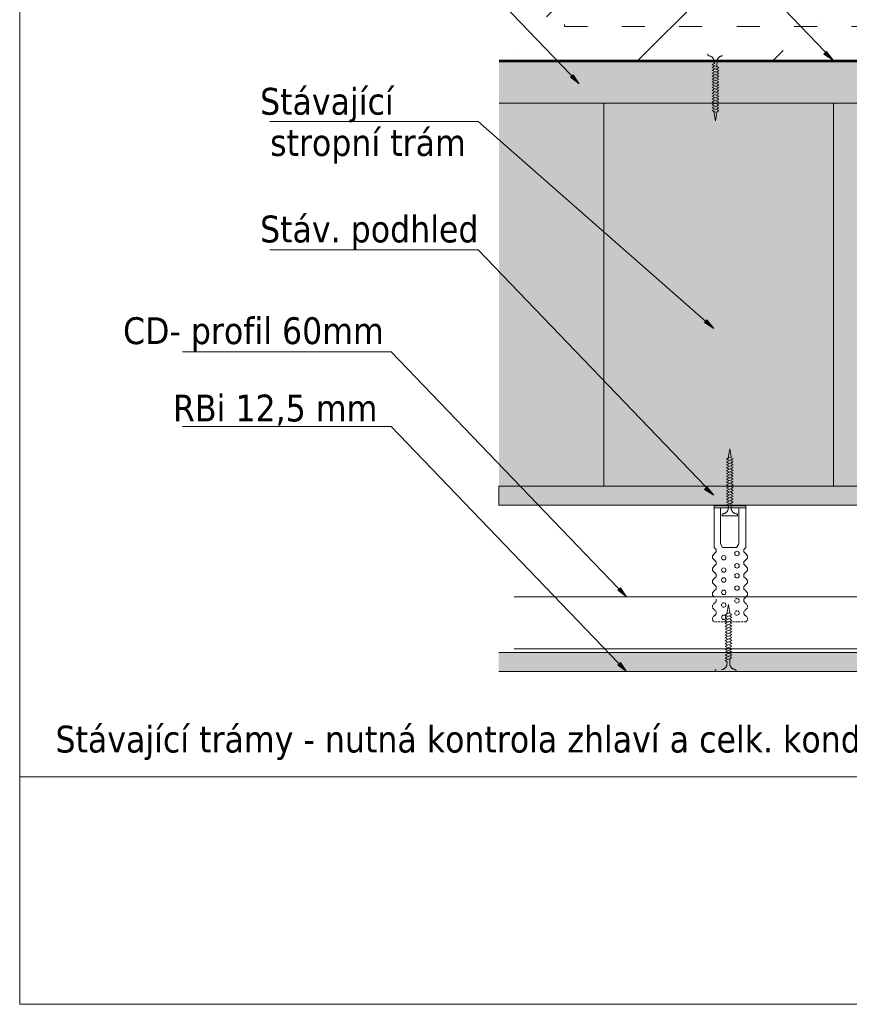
# Model space of a CAD drawing. Header units: millimetres. Extents: x -64926 to -56983, y 29477 to 31827.
# Tile 9 of 12: x -58452 to -58019, y 29908 to 30422. Entities that reach past the tile are written whole.
import ezdxf

# ---------------------------------------------------------------- set-up
doc = ezdxf.new("R2010")
doc.units = ezdxf.units.MM
doc.header["$MEASUREMENT"] = 0
for name, pattern in [('DASHED', [19.05, 12.7, -6.35]), ('ČÁRKOVANÁ1', [30, 12, -18]), ('ČÁRKOVANÁX2', [1.5, 1, -0.5])]:
    doc.linetypes.add(name, pattern=pattern)
doc.styles.add('GENEROVANÝ_STYL_2', font='txt')
pattern_1 = [(37.5, (0, 0), (-0.1574834, 4.81705942), [0, -3.8, 0, -4.25, 0, -4.0625]), (7.5, (0, 0), (4.42444176, 7.05536516), [0, -2.05, 0, -3.425, 0, -1.3125]), (327.5, (-3.075, 0), (7.78535465, 0.01414763), [0, -1.25, 0, -4.5, 0, -5.875]), (317.5, (-3.075, 0), (7.5153165, 2.1941889), [0, -0.625, 0, -2.95, 0, -3.375])]

msp = doc.modelspace()

# ---------------------------------------------------------------- hatches: boundary and pattern name
at = {"linetype": 'Continuous', "lineweight": 20, "true_color": 0xff6600}
h = msp.add_hatch(dxfattribs=at)
h.set_pattern_fill('beton_prostý_3_0001', color=30, style=0, pattern_type=2)
h.set_pattern_definition([(45, (0, 0), (-70.71068, 70.71068), []), (45, (-35.36, 35.36), (-70.71068, 70.71068), [75, -25, 0, -25])])
h.paths.add_polyline_path([(-57202.08, 30400.25), (-57202.08, 30500.48), (-58201.87, 30500.48), (-58201.87, 30400.25)])
at = {"linetype": 'Continuous', "lineweight": 13}
for color, points in [(154, [(-58030.86, 30405.15), (-58032.1, 30403.74), (-58027.25, 30400.73)]), (154, [(-58163.15, 30393.03), (-58164.54, 30391.77), (-58160.08, 30388.22)]), (154, [(-58093.31, 30265.02), (-58094.55, 30263.61), (-58089.71, 30260.61)]), (254, [(-57202.08, 30168.25), (-57202.08, 30178.25), (-58202.03, 30178.25), (-58202.03, 30168.25)]), (154, [(-58093.31, 30177.93), (-58094.55, 30176.52), (-58089.71, 30173.51)]), (154, [(-58138.46, 30125.12), (-58139.82, 30123.82), (-58135.24, 30120.41)]), (154, [(-58138.46, 30086.11), (-58139.82, 30084.81), (-58135.24, 30081.4)])]:
    msp.add_hatch(color=color, dxfattribs=at).paths.add_polyline_path(points)
at = {"linetype": 'Continuous', "lineweight": 20, "true_color": 0xff6600}
msp.add_hatch(color=30, dxfattribs=at).paths.add_polyline_path([(-57202.08, 30378.25), (-57202.08, 30400.25), (-58201.87, 30400.25), (-58201.87, 30378.25)])
h = msp.add_hatch(dxfattribs=at)
h.set_pattern_fill('AR_SAND_0001', color=30, style=0, pattern_type=2)
h.set_pattern_definition(pattern_1)
h.paths.add_polyline_path([(-58147.08, 30178.25), (-58201.87, 30178.25), (-58201.87, 30378.25), (-58147.08, 30378.25)])
at = {"linetype": 'Continuous', "lineweight": 13, "true_color": 0x6a6a6a}
msp.add_hatch(color=251, dxfattribs=at).paths.add_polyline_path([(-58147.08, 30178.25), (-58027.08, 30178.25), (-58027.08, 30378.25), (-58147.08, 30378.25)])
at = {"linetype": 'Continuous', "lineweight": 20, "true_color": 0xff6600}
h = msp.add_hatch(dxfattribs=at)
h.set_pattern_fill('AR_SAND_0001', color=30, style=0, pattern_type=2)
h.set_pattern_definition(pattern_1)
h.paths.add_polyline_path([(-57704.68, 30193.28), (-57702.4, 30195.55), (-57700.38, 30203.05), (-57700.38, 30378.25), (-58027.08, 30378.25), (-58027.08, 30178.25), (-57757.43, 30178.25), (-57757.43, 30188.05), (-57715.42, 30188.05), (-57707.9, 30190.06)])
h = msp.add_hatch(dxfattribs=at)
h.set_pattern_fill('AR_CONC_0001', color=30, style=0, pattern_type=2)
h.set_pattern_definition([(12.083506, (-266283.304, -22767.787), (-13.1822442, 12.2567711), [1.875, -20.625]), (317.083506, (-266283.304, -22767.787), (8.8192355, 16.9668551), [1.5, -16.5]), (62.534906, (-266282.205, -22768.809), (22.0014832, 4.7100669), [1.5935047, -17.5285528]), (8.267706, (-266280.23, -22763.843), (-18.506017, 19.6602984), [2.8125, -30.9375]), (58.719106, (-266278.69, -22765.48), (33.39924, 4.8531712), [2.3902572, -26.292825]), (313.267706, (-266280.23, -22763.843), (33.399236, 4.8531973), [2.25, -24.75]), (343.083506, (-266279.027, -22766.365), (-5.5872501, 17.1108923), [1.875, -20.625]), (288.083506, (-266279.027, -22766.365), (15.9391717, 10.5638957), [1.5, -16.5]), (33.534906, (-266278.561, -22767.791), (-21.5264165, 6.5470134), [1.5935047, -17.5285528]), (359.5835056, (-266283.3035, -22767.787), (5.35400944, 6.37874952), [0, -16.3, 0, -16.75, 0, -16.5625]), (329.5835056, (-266283.3035, -22767.787), (11.24770795, 3.7373692), [0, -9.55, 0, -15.925, 0, -6.3125]), (289.5835056, (-266287.702, -22764.361), (-10.18190306, 8.64585435), [0, -6.25, 0, -19.5, 0, -25.875]), (279.5835056, (-266289.674, -22762.825), (-13.039888, 6.98503884), [0, -8.125, 0, -12.95, 0, -18.375])])
h.paths.add_polyline_path([(-57202.08, 30081.4), (-57202.08, 30091.4), (-58202.03, 30091.4), (-58202.03, 30081.4)])

# ---------------------------------------------------------------- linework, layer by layer
at = {"color": 7, "linetype": 'DASHED', "lineweight": 20}
for p, q in [((-58092.76, 30403.98), (-58092.76, 30403.46)), ((-58090.51, 30398.29), (-58089.44, 30398.95)), ((-58090.51, 30398.29), (-58087.01, 30396.79)), ((-58090.51, 30396.79), (-58089.44, 30397.45)), ((-58090.51, 30396.79), (-58087.01, 30395.29)), ((-58089.44, 30398.95), (-58089.56, 30400.61)), ((-58089.46, 30398.96), (-58089.46, 30398.95)), ((-58089.46, 30398.95), (-58089.46, 30398.96)), ((-58089.45, 30398.95), (-58089.46, 30398.95)), ((-58089.46, 30398.95), (-58089.46, 30398.95)), ((-58089.46, 30398.95), (-58089.46, 30398.95)), ((-58089.46, 30398.95), (-58089.46, 30398.95)), ((-58089.44, 30398.95), (-58089.45, 30398.96)), ((-58089.45, 30398.96), (-58089.45, 30398.96)), ((-58089.44, 30398.95), (-58089.45, 30398.95)), ((-58089.45, 30398.95), (-58089.44, 30398.95)), ((-58089.45, 30398.95), (-58089.45, 30398.95)), ((-58089.45, 30398.95), (-58089.45, 30398.95)), ((-58089.44, 30398.95), (-58089.44, 30398.96)), ((-58089.44, 30398.96), (-58089.44, 30398.96)), ((-58089.44, 30398.96), (-58089.44, 30398.95)), ((-58089.44, 30398.95), (-58089.44, 30398.96)), ((-58089.44, 30398.95), (-58089.44, 30398.96)), ((-58089.44, 30398.96), (-58089.44, 30398.95)), ((-58089.43, 30398.95), (-58089.44, 30398.95)), ((-58089.44, 30398.95), (-58089.44, 30398.95)), ((-58089.43, 30398.95), (-58089.43, 30398.96)), ((-58089.43, 30398.96), (-58089.43, 30398.96)), ((-58089.43, 30398.96), (-58089.43, 30398.95)), ((-58089.43, 30398.96), (-58089.43, 30398.95)), ((-58089.42, 30398.95), (-58089.43, 30398.95)), ((-58089.43, 30398.95), (-58089.42, 30398.95)), ((-58089.42, 30398.95), (-58089.43, 30398.95)), ((-58089.43, 30398.95), (-58089.43, 30398.95)), ((-58089.42, 30398.95), (-58089.42, 30398.95)), ((-58089.42, 30398.95), (-58089.42, 30398.95)), ((-58088.07, 30396.14), (-58087.01, 30396.79)), ((-58088.02, 30397.23), (-58088.02, 30397.23)), ((-58088.02, 30397.23), (-58088.02, 30397.22)), ((-58088.02, 30397.22), (-58088.02, 30397.23)), ((-58088.01, 30397.22), (-58088.02, 30397.23)), ((-58088.02, 30397.23), (-58088.01, 30397.23)), ((-58088.02, 30397.22), (-58088.02, 30397.22)), ((-58088.02, 30397.22), (-58088.02, 30397.22)), ((-58088.02, 30397.22), (-58088.02, 30397.22)), ((-58088.02, 30397.22), (-58088.02, 30397.22)), ((-58088.02, 30397.22), (-58088.01, 30397.22)), ((-58088.01, 30397.22), (-58088.02, 30397.22)), ((-58087.95, 30400.61), (-58088.01, 30397.22)), ((-58088.01, 30397.23), (-58088.01, 30397.23)), ((-58088.01, 30397.23), (-58088.01, 30397.22)), ((-58088.01, 30397.23), (-58088.01, 30397.23)), ((-58088.01, 30397.23), (-58088, 30397.22)), ((-58088.01, 30397.22), (-58088.01, 30397.22)), ((-58088.01, 30397.22), (-58088, 30397.22)), ((-58088, 30397.22), (-58088, 30397.23)), ((-58088, 30397.23), (-58088, 30397.22)), ((-58088, 30397.22), (-58088, 30397.23)), ((-58088, 30397.23), (-58088, 30397.22)), ((-58088, 30397.22), (-58088, 30397.23)), ((-58088, 30397.23), (-58087.99, 30397.23)), ((-58088, 30397.22), (-58088, 30397.22)), ((-58087.99, 30397.23), (-58087.99, 30397.22)), ((-58087.99, 30397.22), (-58087.99, 30397.23)), ((-58087.99, 30397.23), (-58087.99, 30397.22)), ((-58087.99, 30397.21), (-58087.99, 30397.22)), ((-58087.99, 30397.22), (-58087.99, 30397.21)), ((-58087.99, 30397.21), (-58087.99, 30397.22)), ((-58087.99, 30397.22), (-58087.99, 30397.22)), ((-58087.99, 30397.22), (-58087.99, 30397.22)), ((-58090.51, 30395.29), (-58089.44, 30395.95)), ((-58090.51, 30395.29), (-58087.01, 30393.79)), ((-58090.51, 30393.79), (-58089.44, 30394.45)), ((-58090.51, 30393.79), (-58087.01, 30392.29)), ((-58090.51, 30392.29), (-58089.44, 30392.95)), ((-58090.51, 30392.29), (-58087.01, 30390.79)), ((-58088.07, 30394.64), (-58087.01, 30395.29)), ((-58088.07, 30393.14), (-58087.01, 30393.79)), ((-58088.07, 30391.64), (-58087.01, 30392.29)), ((-58090.51, 30390.79), (-58089.44, 30391.45)), ((-58090.51, 30390.79), (-58087.01, 30389.29)), ((-58090.51, 30389.29), (-58089.44, 30389.95)), ((-58090.51, 30389.29), (-58087.01, 30387.79)), ((-58090.51, 30387.79), (-58089.44, 30388.45)), ((-58090.51, 30387.79), (-58087.01, 30386.29)), ((-58090.51, 30386.29), (-58089.44, 30386.95)), ((-58088.07, 30390.14), (-58087.01, 30390.79)), ((-58088.07, 30388.64), (-58087.01, 30389.29)), ((-58088.07, 30387.14), (-58087.01, 30387.79)), ((-58090.51, 30386.29), (-58087.01, 30384.79)), ((-58090.51, 30384.79), (-58089.44, 30385.45)), ((-58090.51, 30384.79), (-58087.01, 30383.29)), ((-58090.51, 30383.29), (-58089.44, 30383.95)), ((-58090.51, 30383.29), (-58089.44, 30383.95)), ((-58090.51, 30383.29), (-58087.01, 30381.79)), ((-58090.51, 30381.79), (-58089.44, 30382.45)), ((-58090.51, 30381.79), (-58087.01, 30380.29)), ((-58088.07, 30385.64), (-58087.01, 30386.29)), ((-58088.07, 30384.14), (-58087.01, 30384.79)), ((-58088.07, 30382.64), (-58087.01, 30383.29)), ((-58088.07, 30381.14), (-58087.01, 30381.79)), ((-58090.51, 30380.29), (-58089.44, 30380.95)), ((-58090.51, 30380.29), (-58087.01, 30378.79)), ((-58090.51, 30378.79), (-58089.44, 30379.45)), ((-58090.51, 30378.79), (-58087.01, 30377.29)), ((-58090.51, 30377.29), (-58089.44, 30377.95)), ((-58090.51, 30377.29), (-58087.01, 30375.79)), ((-58090.51, 30375.79), (-58089.44, 30376.45)), ((-58088.07, 30379.64), (-58087.01, 30380.29)), ((-58088.07, 30378.14), (-58087.01, 30378.79)), ((-58088.07, 30376.64), (-58087.01, 30377.29)), ((-58090.51, 30375.79), (-58087.01, 30374.29)), ((-58090.51, 30374.29), (-58089.44, 30374.95)), ((-58090.51, 30374.29), (-58088.01, 30373.22)), ((-58089.64, 30373.91), (-58089.64, 30373.92)), ((-58089.64, 30373.92), (-58089.64, 30373.92)), ((-58089.64, 30373.92), (-58089.64, 30373.91)), ((-58089.64, 30373.91), (-58089.63, 30373.92)), ((-58089.63, 30373.91), (-58089.64, 30373.91)), ((-58089.64, 30373.91), (-58089.64, 30373.91)), ((-58089.63, 30373.92), (-58089.63, 30373.91)), ((-58089.63, 30373.91), (-58089.63, 30373.92)), ((-58089.63, 30373.92), (-58089.63, 30373.92)), ((-58089.63, 30373.92), (-58089.62, 30373.92)), ((-58089.63, 30373.91), (-58089.63, 30373.91)), ((-58089.63, 30373.91), (-58089.63, 30373.91)), ((-58089.63, 30373.91), (-58089.63, 30373.91)), ((-58089.63, 30373.91), (-58089.63, 30373.91)), ((-58089.62, 30373.92), (-58089.62, 30373.91)), ((-58089.62, 30373.91), (-58089.62, 30373.92)), ((-58089.62, 30373.92), (-58089.62, 30373.91)), ((-58089.62, 30373.92), (-58089.62, 30373.92)), ((-58089.62, 30373.92), (-58089.62, 30373.91)), ((-58089.62, 30373.91), (-58089.62, 30373.92)), ((-58089.62, 30373.91), (-58089.62, 30373.91)), ((-58089.62, 30373.91), (-58089.62, 30373.91)), ((-58088.76, 30368.98), (-58089.62, 30373.91)), ((-58089.61, 30373.92), (-58089.61, 30373.91)), ((-58089.61, 30373.91), (-58089.6, 30373.92)), ((-58089.61, 30373.91), (-58089.61, 30373.92)), ((-58089.61, 30373.92), (-58089.61, 30373.91)), ((-58089.61, 30373.91), (-58089.61, 30373.92)), ((-58089.61, 30373.92), (-58089.61, 30373.92)), ((-58089.61, 30373.92), (-58089.61, 30373.91)), ((-58089.61, 30373.91), (-58089.61, 30373.91)), ((-58089.6, 30373.91), (-58089.6, 30373.91)), ((-58089.6, 30373.91), (-58089.6, 30373.91)), ((-58089.6, 30373.91), (-58089.6, 30373.91)), ((-58089.6, 30373.91), (-58089.6, 30373.91)), ((-58089.6, 30373.91), (-58089.6, 30373.91)), ((-58088.76, 30368.98), (-58088.01, 30373.22)), ((-58088.07, 30375.14), (-58087.01, 30375.79)), ((-58088.07, 30373.64), (-58087.01, 30374.29)), ((-58081.32, 30197.7), (-58082.18, 30192.77)), ((-58081.32, 30197.7), (-58080.57, 30193.47)), ((-58083.07, 30192.39), (-58080.57, 30193.47)), ((-58083.07, 30192.39), (-58082.01, 30191.74)), ((-58083.07, 30190.89), (-58079.57, 30192.39)), ((-58082.19, 30192.78), (-58082.2, 30192.78)), ((-58082.2, 30192.78), (-58082.2, 30192.78)), ((-58082.2, 30192.78), (-58082.2, 30192.77)), ((-58082.19, 30192.78), (-58082.2, 30192.78)), ((-58082.2, 30192.78), (-58082.2, 30192.78)), ((-58082.2, 30192.78), (-58082.19, 30192.78)), ((-58082.2, 30192.77), (-58082.2, 30192.77)), ((-58082.2, 30192.77), (-58082.2, 30192.77)), ((-58082.2, 30192.77), (-58082.2, 30192.77)), ((-58082.19, 30192.77), (-58082.19, 30192.78)), ((-58082.19, 30192.78), (-58082.19, 30192.77)), ((-58082.19, 30192.78), (-58082.19, 30192.78)), ((-58082.19, 30192.77), (-58082.19, 30192.77)), ((-58082.19, 30192.77), (-58082.18, 30192.77)), ((-58082.18, 30192.77), (-58082.18, 30192.78)), ((-58082.18, 30192.78), (-58082.18, 30192.78)), ((-58082.18, 30192.78), (-58082.18, 30192.78)), ((-58082.18, 30192.78), (-58082.18, 30192.77)), ((-58082.18, 30192.77), (-58082.18, 30192.78)), ((-58082.18, 30192.78), (-58082.18, 30192.77)), ((-58082.18, 30192.78), (-58082.18, 30192.77)), ((-58082.18, 30192.77), (-58082.18, 30192.78)), ((-58082.18, 30192.78), (-58082.17, 30192.78)), ((-58082.18, 30192.77), (-58082.18, 30192.77)), ((-58082.18, 30192.77), (-58082.18, 30192.77)), ((-58082.17, 30192.77), (-58082.17, 30192.78)), ((-58082.17, 30192.78), (-58082.17, 30192.77)), ((-58082.17, 30192.78), (-58082.17, 30192.77)), ((-58082.17, 30192.77), (-58082.17, 30192.78)), ((-58082.17, 30192.77), (-58082.17, 30192.77)), ((-58082.16, 30192.78), (-58082.16, 30192.78)), ((-58082.16, 30192.78), (-58082.16, 30192.78)), ((-58082.16, 30192.78), (-58082.16, 30192.78)), ((-58082.16, 30192.78), (-58082.16, 30192.78)), ((-58082.16, 30192.78), (-58082.16, 30192.78)), ((-58080.64, 30193.05), (-58079.57, 30192.39)), ((-58080.64, 30191.55), (-58079.57, 30190.89)), ((-58083.07, 30189.39), (-58079.57, 30190.89)), ((-58083.07, 30190.89), (-58082.01, 30190.24)), ((-58083.07, 30187.89), (-58079.57, 30189.39)), ((-58083.07, 30189.39), (-58082.01, 30188.74)), ((-58083.07, 30187.89), (-58082.01, 30187.24)), ((-58083.07, 30186.39), (-58079.57, 30187.89)), ((-58083.07, 30184.89), (-58079.57, 30186.39)), ((-58083.07, 30186.39), (-58082.01, 30185.74)), ((-58080.64, 30190.05), (-58079.57, 30189.39)), ((-58080.64, 30188.55), (-58079.57, 30187.89)), ((-58080.64, 30187.05), (-58079.57, 30186.39)), ((-58083.07, 30183.39), (-58079.57, 30184.89)), ((-58083.07, 30184.89), (-58082.01, 30184.24)), ((-58083.07, 30181.89), (-58079.57, 30183.39)), ((-58083.07, 30183.39), (-58082.01, 30182.74)), ((-58083.07, 30183.39), (-58082.01, 30182.74)), ((-58083.07, 30181.89), (-58082.01, 30181.24)), ((-58083.07, 30180.39), (-58079.57, 30181.89)), ((-58080.64, 30185.55), (-58079.57, 30184.89)), ((-58080.64, 30184.05), (-58079.57, 30183.39)), ((-58080.64, 30182.55), (-58079.57, 30181.89)), ((-58080.64, 30181.05), (-58079.57, 30180.39)), ((-58083.07, 30178.89), (-58079.57, 30180.39)), ((-58083.07, 30180.39), (-58082.01, 30179.74)), ((-58083.07, 30178.89), (-58082.01, 30178.24)), ((-58083.07, 30177.39), (-58079.57, 30178.89)), ((-58083.07, 30175.89), (-58079.57, 30177.39)), ((-58083.07, 30177.39), (-58082.01, 30176.74)), ((-58083.07, 30174.39), (-58079.57, 30175.89)), ((-58083.07, 30175.89), (-58082.01, 30175.24)), ((-58080.64, 30179.55), (-58079.57, 30178.89)), ((-58080.64, 30178.05), (-58079.57, 30177.39)), ((-58080.64, 30176.55), (-58079.57, 30175.89)), ((-58083.07, 30172.89), (-58079.57, 30174.39)), ((-58083.07, 30174.39), (-58082.01, 30173.74)), ((-58083.07, 30172.89), (-58082.01, 30172.24)), ((-58083.07, 30171.39), (-58079.57, 30172.89)), ((-58083.07, 30171.39), (-58082.01, 30170.74)), ((-58083.07, 30169.89), (-58079.57, 30171.39)), ((-58080.64, 30175.05), (-58079.57, 30174.39)), ((-58080.64, 30173.55), (-58079.57, 30172.89)), ((-58080.64, 30172.05), (-58079.57, 30171.39)), ((-58080.64, 30170.55), (-58079.57, 30169.89)), ((-58083.07, 30169.89), (-58082.01, 30169.24)), ((-58083.07, 30168.39), (-58079.57, 30169.89)), ((-58083.07, 30168.39), (-58082.01, 30167.74)), ((-58082.01, 30167.74), (-58082.13, 30166.08)), ((-58082.01, 30167.74), (-58082.02, 30167.74)), ((-58082.02, 30167.74), (-58082.01, 30167.74)), ((-58082.01, 30167.74), (-58082.02, 30167.74)), ((-58082.02, 30167.74), (-58082.02, 30167.74)), ((-58082.02, 30167.74), (-58082.02, 30167.74)), ((-58082.02, 30167.74), (-58082.02, 30167.74)), ((-58082.02, 30167.73), (-58082.02, 30167.73)), ((-58082.02, 30167.73), (-58082.02, 30167.73)), ((-58082, 30167.74), (-58082.01, 30167.73)), ((-58082, 30167.74), (-58082.01, 30167.74)), ((-58082.01, 30167.74), (-58082.01, 30167.74)), ((-58082.01, 30167.74), (-58082.01, 30167.73)), ((-58082.01, 30167.73), (-58082.01, 30167.73)), ((-58082, 30167.73), (-58082, 30167.74)), ((-58082, 30167.74), (-58082, 30167.74)), ((-58082, 30167.74), (-58082, 30167.73)), ((-58082, 30167.73), (-58082, 30167.74)), ((-58082, 30167.73), (-58082, 30167.74)), ((-58081.99, 30167.73), (-58082, 30167.73)), ((-58082, 30167.73), (-58082, 30167.73)), ((-58082, 30167.73), (-58082, 30167.73)), ((-58082, 30167.73), (-58082, 30167.73)), ((-58081.99, 30167.74), (-58081.99, 30167.74)), ((-58081.99, 30167.74), (-58081.99, 30167.74)), ((-58081.99, 30167.74), (-58081.99, 30167.74)), ((-58081.99, 30167.74), (-58081.99, 30167.74)), ((-58081.99, 30167.74), (-58081.99, 30167.74)), ((-58081.99, 30167.74), (-58081.99, 30167.74)), ((-58081.99, 30167.74), (-58081.99, 30167.73)), ((-58081.99, 30167.73), (-58081.99, 30167.74)), ((-58080.58, 30169.47), (-58080.59, 30169.47)), ((-58080.59, 30169.46), (-58080.58, 30169.46)), ((-58080.58, 30169.47), (-58080.58, 30169.47)), ((-58080.58, 30169.47), (-58080.58, 30169.47)), ((-58080.58, 30169.47), (-58080.58, 30169.47)), ((-58080.58, 30169.47), (-58080.58, 30169.47)), ((-58080.58, 30169.47), (-58080.58, 30169.46)), ((-58080.58, 30169.47), (-58080.58, 30169.47)), ((-58080.58, 30169.46), (-58080.58, 30169.46)), ((-58080.58, 30169.46), (-58080.58, 30169.46)), ((-58080.58, 30169.46), (-58080.58, 30169.46)), ((-58080.58, 30169.46), (-58080.57, 30169.46)), ((-58080.57, 30169.46), (-58080.57, 30169.47)), ((-58080.57, 30169.47), (-58080.57, 30169.47)), ((-58080.57, 30169.47), (-58080.56, 30169.47)), ((-58080.56, 30169.47), (-58080.57, 30169.46)), ((-58080.57, 30169.46), (-58080.57, 30169.47)), ((-58080.57, 30169.47), (-58080.57, 30169.46)), ((-58080.57, 30169.46), (-58080.56, 30169.47)), ((-58080.52, 30166.08), (-58080.57, 30169.47)), ((-58080.57, 30169.46), (-58080.57, 30169.46)), ((-58080.57, 30169.46), (-58080.57, 30169.46)), ((-58080.56, 30169.47), (-58080.56, 30169.47)), ((-58080.56, 30169.47), (-58080.56, 30169.46)), ((-58080.56, 30169.46), (-58080.55, 30169.47)), ((-58080.56, 30169.46), (-58080.56, 30169.46)), ((-58080.55, 30169.46), (-58080.55, 30169.47)), ((-58080.55, 30169.47), (-58080.55, 30169.46)), ((-58080.55, 30169.47), (-58080.55, 30169.47)), ((-58080.55, 30169.47), (-58080.55, 30169.47)), ((-58080.55, 30169.47), (-58080.55, 30169.47)), ((-58080.55, 30169.47), (-58080.55, 30169.47)), ((-58080.55, 30169.47), (-58080.55, 30169.47)), ((-58085.32, 30162.7), (-58085.32, 30163.23)), ((-58085.32, 30162.7), (-58077.32, 30162.7)), ((-58077.32, 30162.7), (-58077.32, 30163.23)), ((-58082.02, 30116.4), (-58082.88, 30111.47)), ((-58082.02, 30116.4), (-58081.27, 30112.16)), ((-58083.77, 30111.09), (-58081.27, 30112.16)), ((-58083.77, 30111.09), (-58082.7, 30110.43)), ((-58083.77, 30109.59), (-58080.27, 30111.09)), ((-58083.77, 30108.09), (-58080.27, 30109.59)), ((-58083.77, 30109.59), (-58082.7, 30108.93)), ((-58082.89, 30111.48), (-58082.9, 30111.48)), ((-58082.9, 30111.48), (-58082.9, 30111.47)), ((-58082.9, 30111.47), (-58082.89, 30111.47)), ((-58082.89, 30111.47), (-58082.89, 30111.48)), ((-58082.89, 30111.48), (-58082.89, 30111.48)), ((-58082.89, 30111.48), (-58082.89, 30111.48)), ((-58082.89, 30111.48), (-58082.89, 30111.47)), ((-58082.89, 30111.47), (-58082.88, 30111.48)), ((-58082.88, 30111.48), (-58082.89, 30111.47)), ((-58082.88, 30111.48), (-58082.89, 30111.48)), ((-58082.89, 30111.47), (-58082.89, 30111.47)), ((-58082.89, 30111.47), (-58082.89, 30111.47)), ((-58082.89, 30111.47), (-58082.88, 30111.47)), ((-58082.88, 30111.47), (-58082.88, 30111.48)), ((-58082.88, 30111.48), (-58082.88, 30111.47)), ((-58082.88, 30111.47), (-58082.88, 30111.47)), ((-58082.88, 30111.47), (-58082.87, 30111.47)), ((-58082.88, 30111.47), (-58082.88, 30111.47)), ((-58082.88, 30111.47), (-58082.87, 30111.47)), ((-58082.87, 30111.48), (-58082.87, 30111.47)), ((-58082.87, 30111.47), (-58082.87, 30111.47)), ((-58082.87, 30111.47), (-58082.87, 30111.47)), ((-58082.87, 30111.47), (-58082.87, 30111.47)), ((-58082.87, 30111.47), (-58082.87, 30111.47)), ((-58082.87, 30111.47), (-58082.87, 30111.47)), ((-58082.87, 30111.47), (-58082.87, 30111.47)), ((-58082.87, 30111.47), (-58082.86, 30111.47)), ((-58082.86, 30111.47), (-58082.86, 30111.48)), ((-58082.86, 30111.48), (-58082.86, 30111.48)), ((-58082.86, 30111.48), (-58082.86, 30111.48)), ((-58082.86, 30111.48), (-58082.86, 30111.48)), ((-58082.86, 30111.48), (-58082.86, 30111.48)), ((-58082.86, 30111.48), (-58082.86, 30111.48)), ((-58082.86, 30111.47), (-58082.86, 30111.47)), ((-58082.86, 30111.47), (-58082.86, 30111.47)), ((-58081.33, 30111.75), (-58080.27, 30111.09)), ((-58081.33, 30110.25), (-58080.27, 30109.59)), ((-58081.33, 30108.75), (-58080.27, 30108.09)), ((-58083.77, 30106.59), (-58080.27, 30108.09)), ((-58083.77, 30108.09), (-58082.7, 30107.43)), ((-58083.77, 30106.59), (-58082.7, 30105.93)), ((-58083.77, 30105.09), (-58080.27, 30106.59)), ((-58083.77, 30103.59), (-58080.27, 30105.09)), ((-58083.77, 30105.09), (-58082.7, 30104.43)), ((-58081.33, 30107.25), (-58080.27, 30106.59)), ((-58081.33, 30105.75), (-58080.27, 30105.09)), ((-58081.33, 30104.25), (-58080.27, 30103.59)), ((-58083.77, 30102.09), (-58080.27, 30103.59)), ((-58083.77, 30103.59), (-58082.7, 30102.93)), ((-58083.77, 30100.59), (-58080.27, 30102.09)), ((-58083.77, 30102.09), (-58082.7, 30101.43)), ((-58083.77, 30102.09), (-58082.7, 30101.43)), ((-58083.77, 30100.59), (-58082.7, 30099.93)), ((-58083.77, 30099.09), (-58080.27, 30100.59)), ((-58083.77, 30097.59), (-58080.27, 30099.09)), ((-58083.77, 30099.09), (-58082.7, 30098.43)), ((-58081.33, 30102.75), (-58080.27, 30102.09)), ((-58081.33, 30101.25), (-58080.27, 30100.59)), ((-58081.33, 30099.75), (-58080.27, 30099.09)), ((-58083.77, 30097.59), (-58082.7, 30096.93)), ((-58083.77, 30096.09), (-58080.27, 30097.59)), ((-58083.77, 30094.59), (-58080.27, 30096.09)), ((-58083.77, 30096.09), (-58082.7, 30095.43)), ((-58083.77, 30093.09), (-58080.27, 30094.59)), ((-58083.77, 30094.59), (-58082.7, 30093.93)), ((-58081.33, 30098.25), (-58080.27, 30097.59)), ((-58081.33, 30096.75), (-58080.27, 30096.09)), ((-58081.33, 30095.25), (-58080.27, 30094.59)), ((-58081.33, 30093.75), (-58080.27, 30093.09)), ((-58083.77, 30091.59), (-58080.27, 30093.09)), ((-58083.77, 30093.09), (-58082.7, 30092.43)), ((-58083.77, 30091.59), (-58082.7, 30090.93)), ((-58083.77, 30090.09), (-58080.27, 30091.59)), ((-58083.77, 30090.09), (-58082.7, 30089.43)), ((-58083.77, 30088.59), (-58080.27, 30090.09)), ((-58083.77, 30088.59), (-58082.7, 30087.93)), ((-58083.77, 30087.09), (-58080.27, 30088.59)), ((-58081.33, 30092.25), (-58080.27, 30091.59)), ((-58081.33, 30090.75), (-58080.27, 30090.09)), ((-58081.33, 30089.25), (-58080.27, 30088.59)), ((-58083.77, 30087.09), (-58082.7, 30086.43)), ((-58082.7, 30086.43), (-58082.82, 30084.77)), ((-58082.72, 30086.44), (-58082.72, 30086.43)), ((-58082.72, 30086.44), (-58082.72, 30086.44)), ((-58082.72, 30086.44), (-58082.72, 30086.44)), ((-58082.71, 30086.43), (-58082.72, 30086.43)), ((-58082.72, 30086.43), (-58082.72, 30086.43)), ((-58082.71, 30086.44), (-58082.71, 30086.44)), ((-58082.71, 30086.44), (-58082.71, 30086.43)), ((-58082.71, 30086.43), (-58082.71, 30086.44)), ((-58082.71, 30086.44), (-58082.71, 30086.43)), ((-58082.71, 30086.43), (-58082.71, 30086.44)), ((-58082.71, 30086.44), (-58082.71, 30086.43)), ((-58082.71, 30086.43), (-58082.71, 30086.44)), ((-58082.7, 30086.43), (-58082.71, 30086.43)), ((-58082.7, 30086.43), (-58082.7, 30086.44)), ((-58082.7, 30086.44), (-58082.7, 30086.43)), ((-58082.69, 30086.43), (-58082.7, 30086.43)), ((-58082.7, 30086.43), (-58082.7, 30086.43)), ((-58082.7, 30086.43), (-58082.7, 30086.43)), ((-58082.7, 30086.43), (-58082.7, 30086.43)), ((-58082.7, 30086.43), (-58082.7, 30086.43)), ((-58082.7, 30086.43), (-58082.7, 30086.43)), ((-58082.7, 30086.43), (-58082.7, 30086.43)), ((-58082.69, 30086.44), (-58082.69, 30086.44)), ((-58082.69, 30086.44), (-58082.69, 30086.43)), ((-58082.69, 30086.43), (-58082.69, 30086.43)), ((-58082.69, 30086.43), (-58082.69, 30086.43)), ((-58082.69, 30086.43), (-58082.69, 30086.43)), ((-58082.69, 30086.43), (-58082.69, 30086.43)), ((-58082.68, 30086.43), (-58082.69, 30086.43)), ((-58082.68, 30086.44), (-58082.68, 30086.44)), ((-58082.68, 30086.44), (-58082.68, 30086.44)), ((-58082.68, 30086.44), (-58082.68, 30086.44)), ((-58082.68, 30086.44), (-58082.68, 30086.44)), ((-58082.68, 30086.44), (-58082.68, 30086.44)), ((-58082.68, 30086.44), (-58082.68, 30086.43)), ((-58081.27, 30088.17), (-58081.28, 30088.17)), ((-58081.28, 30088.17), (-58081.28, 30088.17)), ((-58081.27, 30088.17), (-58081.28, 30088.17)), ((-58081.28, 30088.17), (-58081.28, 30088.17)), ((-58081.28, 30088.17), (-58081.27, 30088.17)), ((-58081.28, 30088.16), (-58081.28, 30088.16)), ((-58081.28, 30088.16), (-58081.28, 30088.16)), ((-58081.28, 30088.16), (-58081.28, 30088.16)), ((-58081.27, 30088.17), (-58081.27, 30088.16)), ((-58081.27, 30088.17), (-58081.27, 30088.17)), ((-58081.27, 30088.16), (-58081.27, 30088.16)), ((-58081.27, 30088.16), (-58081.26, 30088.16)), ((-58081.26, 30088.16), (-58081.26, 30088.17)), ((-58081.26, 30088.17), (-58081.26, 30088.17)), ((-58081.26, 30088.17), (-58081.26, 30088.17)), ((-58081.26, 30088.17), (-58081.26, 30088.16)), ((-58081.26, 30088.16), (-58081.26, 30088.17)), ((-58081.26, 30088.17), (-58081.26, 30088.16)), ((-58081.26, 30088.16), (-58081.26, 30088.17)), ((-58081.26, 30088.17), (-58081.25, 30088.17)), ((-58081.21, 30084.77), (-58081.26, 30088.17)), ((-58081.26, 30088.16), (-58081.26, 30088.16)), ((-58081.26, 30088.16), (-58081.26, 30088.16)), ((-58081.25, 30088.16), (-58081.25, 30088.17)), ((-58081.25, 30088.17), (-58081.25, 30088.16)), ((-58081.25, 30088.17), (-58081.25, 30088.16)), ((-58081.25, 30088.16), (-58081.25, 30088.17)), ((-58081.25, 30088.16), (-58081.25, 30088.16)), ((-58081.24, 30088.17), (-58081.24, 30088.17)), ((-58081.24, 30088.17), (-58081.24, 30088.17)), ((-58081.24, 30088.17), (-58081.24, 30088.17)), ((-58081.24, 30088.17), (-58081.24, 30088.17)), ((-58081.24, 30088.17), (-58081.24, 30088.17)), ((-58088.94, 30081.4), (-58088.94, 30081.93)), ((-58088.94, 30081.4), (-58080.94, 30081.4)), ((-58078.02, 30081.4), (-58078.02, 30081.93))]:
    msp.add_line(p, q, dxfattribs=at)
at = {"color": 48, "linetype": 'Continuous', "lineweight": 20, "true_color": 0x5a400a}
for p, q in [((-58201.87, 30400.73), (-57202.08, 30400.73)), ((-58201.87, 30400.25), (-57202.08, 30400.25)), ((-58201.87, 30400.25), (-57202.08, 30400.25)), ((-58201.87, 30400.25), (-57202.08, 30400.25)), ((-58201.87, 30400.25), (-57202.08, 30400.25)), ((-58201.87, 30399.73), (-57202.08, 30399.73)), ((-58201.87, 30378.25), (-57202.08, 30378.25)), ((-57202.08, 30091.4), (-58202.03, 30091.4)), ((-57202.08, 30081.4), (-58202.03, 30081.4))]:
    msp.add_line(p, q, dxfattribs=at)
at = {"color": 7, "linetype": 'Continuous', "lineweight": 20}
for p, q in [((-58089.44, 30398.95), (-58089.44, 30399)), ((-58089.44, 30398.95), (-58089.44, 30399)), ((-58088.01, 30397.22), (-58088.01, 30397.27)), ((-58088.01, 30397.22), (-58088.01, 30397.27)), ((-58089.62, 30373.91), (-58089.62, 30373.96)), ((-58089.62, 30373.91), (-58089.62, 30373.96)), ((-58082.18, 30192.77), (-58082.18, 30192.72)), ((-58082.18, 30192.77), (-58082.18, 30192.72)), ((-58082.01, 30167.74), (-58082.01, 30167.69)), ((-58082.01, 30167.74), (-58082.01, 30167.69)), ((-58080.57, 30169.47), (-58080.57, 30169.42)), ((-58080.57, 30169.47), (-58080.57, 30169.42)), ((-58082.88, 30111.47), (-58082.83, 30111.47)), ((-58082.88, 30111.47), (-58082.83, 30111.47)), ((-58082.7, 30086.43), (-58082.65, 30086.43)), ((-58082.7, 30086.43), (-58082.65, 30086.43)), ((-58081.26, 30088.16), (-58081.21, 30088.16)), ((-58081.26, 30088.16), (-58081.21, 30088.16))]:
    msp.add_line(p, q, dxfattribs=at)
at = {"color": 154, "linetype": 'Continuous', "lineweight": 13}
for p, q in [((-58093.31, 30177.93), (-58094.55, 30176.52)), ((-58089.71, 30173.51), (-58094.55, 30176.52)), ((-58093.31, 30177.93), (-58089.71, 30173.51)), ((-58072.86, 30167.94), (-58089.5, 30167.94)), ((-58089.5, 30166.88), (-58072.86, 30166.88)), ((-58086.23, 30166.88), (-58086.23, 30148.02)), ((-58076.6, 30166.88), (-58076.6, 30148.02)), ((-58072.86, 30156.06), (-58072.86, 30167.69)), ((-58089.5, 30157.12), (-58089.5, 30156.06)), ((-58089.5, 30146.19), (-58088.39, 30145.08)), ((-58088.39, 30145.08), (-58088.39, 30143.82)), ((-58086.23, 30148.02), (-58085.1, 30146.1)), ((-58077.74, 30146.1), (-58085.1, 30146.1)), ((-58085.1, 30146.1), (-58077.74, 30146.1)), ((-58076.6, 30148.02), (-58077.74, 30146.1)), ((-58072.86, 30146.19), (-58073.98, 30145.08)), ((-58073.98, 30145.08), (-58073.98, 30143.82)), ((-58073.98, 30145.08), (-58073.98, 30143.82)), ((-58089.24, 30142.97), (-58090.35, 30141.86)), ((-58090.35, 30141.86), (-58090.35, 30140.6)), ((-58090.35, 30140.6), (-58089.5, 30139.75)), ((-58089.5, 30139.75), (-58088.39, 30138.64)), ((-58088.39, 30143.82), (-58089.24, 30142.97)), ((-58073.98, 30143.82), (-58073.12, 30142.97)), ((-58073.98, 30143.82), (-58073.12, 30142.97)), ((-58072.86, 30139.75), (-58073.98, 30138.64)), ((-58073.12, 30142.97), (-58072.01, 30141.86)), ((-58072.01, 30140.6), (-58072.86, 30139.75)), ((-58072.01, 30141.86), (-58072.01, 30140.6)), ((-58089.24, 30136.52), (-58090.35, 30135.41)), ((-58090.35, 30135.41), (-58090.35, 30134.15)), ((-58088.39, 30137.38), (-58089.24, 30136.52)), ((-58088.39, 30138.64), (-58088.39, 30137.38)), ((-58073.98, 30138.64), (-58073.98, 30137.38)), ((-58073.98, 30137.38), (-58073.12, 30136.52)), ((-58073.12, 30136.52), (-58072.01, 30135.41)), ((-58072.01, 30135.41), (-58072.01, 30134.15)), ((-58090.35, 30134.15), (-58089.5, 30133.3)), ((-58089.24, 30130.08), (-58090.35, 30128.97)), ((-58089.5, 30133.3), (-58088.39, 30132.19)), ((-58088.39, 30130.93), (-58089.24, 30130.08)), ((-58088.39, 30132.19), (-58088.39, 30130.93)), ((-58072.86, 30133.3), (-58073.98, 30132.19)), ((-58073.98, 30132.19), (-58073.98, 30130.93)), ((-58073.98, 30130.93), (-58073.12, 30130.08)), ((-58073.12, 30130.08), (-58072.01, 30128.97)), ((-58072.01, 30134.15), (-58072.86, 30133.3)), ((-58090.35, 30128.97), (-58090.35, 30127.71)), ((-58090.35, 30127.71), (-58089.5, 30126.86)), ((-58089.5, 30126.86), (-58088.39, 30125.75)), ((-58088.39, 30124.49), (-58089.24, 30123.64)), ((-58088.39, 30125.75), (-58088.39, 30124.49)), ((-58072.86, 30126.86), (-58073.98, 30125.75)), ((-58073.98, 30125.75), (-58073.98, 30124.49)), ((-58073.98, 30124.49), (-58073.12, 30123.64)), ((-58072.01, 30127.71), (-58072.86, 30126.86)), ((-58072.01, 30128.97), (-58072.01, 30127.71)), ((-58089.24, 30123.64), (-58090.35, 30122.52)), ((-58090.35, 30122.52), (-58090.35, 30121.27)), ((-58090.35, 30121.27), (-58089.5, 30120.41)), ((-58072.01, 30121.27), (-58074.05, 30119.23)), ((-58073.12, 30123.64), (-58072.01, 30122.52)), ((-58072.01, 30122.52), (-58072.01, 30121.27)), ((-58452.39, 30026.47), (-56985.16, 30026.47))]:
    msp.add_line(p, q, dxfattribs=at)
at = {"color": 154, "linetype": 'ČÁRKOVANÁX2', "lineweight": 13}
for p, q in [((-58088.39, 30119.15), (-58088.39, 30117.9)), ((-58073.98, 30119.15), (-58073.98, 30117.9)), ((-58089.24, 30117.04), (-58090.35, 30115.93)), ((-58090.35, 30115.93), (-58090.35, 30114.67)), ((-58090.35, 30114.67), (-58089.5, 30113.82)), ((-58088.39, 30117.9), (-58089.24, 30117.04)), ((-58073.98, 30117.9), (-58073.12, 30117.04)), ((-58073.12, 30117.04), (-58072.01, 30115.93)), ((-58072.01, 30114.67), (-58072.86, 30113.82)), ((-58072.01, 30115.93), (-58072.01, 30114.67)), ((-58089.24, 30110.6), (-58090.35, 30109.49)), ((-58090.35, 30109.49), (-58090.35, 30108.23)), ((-58089.5, 30113.82), (-58088.39, 30112.71)), ((-58088.39, 30111.45), (-58089.24, 30110.6)), ((-58088.39, 30112.71), (-58088.39, 30111.45)), ((-58072.86, 30113.82), (-58073.98, 30112.71)), ((-58073.98, 30112.71), (-58073.98, 30111.45)), ((-58073.98, 30111.45), (-58073.12, 30110.6)), ((-58073.12, 30110.6), (-58072.01, 30109.49)), ((-58072.01, 30109.49), (-58072.01, 30108.23)), ((-58090.35, 30108.23), (-58089.5, 30107.38)), ((-58072.86, 30107.38), (-58089.5, 30107.38)), ((-58072.01, 30108.23), (-58072.86, 30107.38))]:
    msp.add_line(p, q, dxfattribs=at)
at = {"color": 154, "linetype": 'Continuous', "lineweight": 13}
msp.add_lwpolyline([(-56985.16, 30929.61), (-56985.16, 29907.63), (-58452.39, 29907.63), (-58452.39, 30929.61)], close=True, dxfattribs=at)
at = {"color": 154, "linetype": 'Continuous', "lineweight": 13, "flags": 128}
for points in [[(-58027.25, 30400.73), (-58150.28, 30528.75), (-58291.08, 30528.75)], [(-58160.38, 30388.85), (-58251.49, 30483.66), (-58392.29, 30483.66)], [(-58089.71, 30260.61), (-58212.74, 30368.62), (-58321.75, 30368.62)], [(-58089.71, 30173.51), (-58212.74, 30301.53), (-58321.75, 30301.53)], [(-58135.24, 30120.41), (-58258.27, 30248.43), (-58367.29, 30248.43)], [(-58135.24, 30081.4), (-58258.27, 30209.42), (-58367.29, 30209.42)]]:
    msp.add_lwpolyline(points, dxfattribs=at)
at = {"color": 154, "linetype": 'ČÁRKOVANÁ1', "lineweight": 13}
for points in [[(-58167.7, 30419.31), (-58167.7, 30418.25), (-57967.6, 30418.25)], [(-58167.7, 30418.25), (-57967.6, 30418.25)]]:
    msp.add_lwpolyline(points, dxfattribs=at)
at = {"color": 7, "linetype": 'Continuous', "lineweight": 13, "flags": 128}
for points in [[(-58030.86, 30405.15), (-58032.1, 30403.74), (-58027.25, 30400.73)], [(-58163.15, 30393.03), (-58164.54, 30391.77), (-58160.08, 30388.22)], [(-58093.31, 30265.02), (-58094.55, 30263.61), (-58089.71, 30260.61)], [(-57202.08, 30168.25), (-57202.08, 30178.25), (-58202.03, 30178.25), (-58202.03, 30168.25)], [(-58093.31, 30177.93), (-58094.55, 30176.52), (-58089.71, 30173.51)], [(-58138.46, 30125.12), (-58139.82, 30123.82), (-58135.24, 30120.41)], [(-58138.46, 30086.11), (-58139.82, 30084.81), (-58135.24, 30081.4)]]:
    msp.add_lwpolyline(points, close=True, dxfattribs=at)
at = {"color": 48, "linetype": 'Continuous', "lineweight": 20, "true_color": 0x5a400a}
msp.add_lwpolyline([(-58147.08, 30378.25), (-58027.08, 30378.25), (-58027.08, 30178.25), (-58147.08, 30178.25)], close=True, dxfattribs=at)
at = {"color": 154, "linetype": 'Continuous', "lineweight": 13}
for points in [[(-58089.5, 30146.19), (-58089.5, 30167.94), (-58081.08, 30167.94)], [(-58072.86, 30146.19), (-58072.86, 30167.94), (-58081.28, 30167.94)], [(-58193.94, 30120.41), (-57207.59, 30120.41)], [(-58193.94, 30093.27), (-57207.59, 30093.27)]]:
    msp.add_lwpolyline(points, dxfattribs=at)
for centre in [(-58084.46, 30140.82), (-58077.55, 30143.04), (-58084.46, 30134.38), (-58077.55, 30136.6), (-58084.46, 30129.19), (-58077.55, 30131.41), (-58077.55, 30124.97), (-58084.46, 30122.75), (-58084.46, 30109.71)]:
    msp.add_circle(centre, 1.16, dxfattribs=at)
at = {"color": 154, "linetype": 'ČÁRKOVANÁX2', "lineweight": 13}
for centre in [(-58077.55, 30118.38), (-58084.46, 30116.16), (-58077.55, 30111.93)]:
    msp.add_circle(centre, 1.16, dxfattribs=at)
at = {"color": 7, "linetype": 'DASHED', "lineweight": 20}
for centre, radius, start, end in [((-58092.26, 30403.46), 0.5, 180, 263.316), ((-58092.7, 30399.73), 3.25, 15.6868, 83.316), ((-58084.82, 30399.73), 3.25, 96.684, 164.3132), ((-58085.26, 30166.96), 3.25, 276.684, 344.3132), ((-58077.38, 30166.96), 3.25, 195.6868, 263.316), ((-58084.82, 30163.23), 0.5, 96.684, 180), ((-58077.82, 30163.23), 0.5, 0, 83.316), ((-58085.95, 30085.65), 3.25, 276.684, 344.3132), ((-58078.08, 30085.65), 3.25, 195.6868, 263.316), ((-58088.44, 30081.93), 0.5, 96.684, 180), ((-58078.52, 30081.93), 0.5, 0, 83.316)]:
    msp.add_arc(centre, radius, start, end, dxfattribs=at)
for p in [(-58089.43, 30398.96), (-58088, 30397.23), (-58089.61, 30373.92), (-58082.17, 30192.77), (-58082, 30167.73), (-58080.56, 30169.46), (-58082.87, 30111.47), (-58082.69, 30086.43), (-58081.25, 30088.16)]:
    msp.add_point(p, dxfattribs=at)

# ---------------------------------------------------------------- texts
at = {"color": 154, "linetype": 'Continuous', "lineweight": 13, "insert": (-58326.77, 30346.66), "char_height": 14, "attachment_point": 7, "line_spacing_factor": 0.922592, "style": 'GENEROVANÝ_STYL_2'}
msp.add_mtext('\\A1;{\\pql;\\fTahoma|b0|i0|c238|p34;Stáv\\fTahoma|b0|i0|c238|p34;ající\\P\\pql;\\fTahoma|b0|i0|c238|p34; \\fTahoma|b0|i0|c238|p34;stropní trám}', dxfattribs=at)
at = {"color": 154, "linetype": 'Continuous', "lineweight": 13, "char_height": 14, "attachment_point": 7, "style": 'GENEROVANÝ_STYL_2'}
for s, insert in [('\\A1;{\\pql;\\fTahoma|b0|i0|c238|p34;Stáv. podhled}', (-58326.77, 30301.5)), ('\\A1;{\\pql;\\fTahoma|b0|i0|c238|p34;C\\fTahoma|b0|i0|c238|p34;D- profil\\fTahoma|b0|i0|c238|p34; 60mm}', (-58398.38, 30248.4)), ('\\A1;{\\pql;\\fTahoma|b0|i0|c238|p34;RBi 12,5 mm}', (-58372.3, 30209.77)), ('\\A1;{\\pql;\\fTahoma|b0|i0|c238|p34;Stávající trámy - nutná kontrola zhlaví a celk. kondice trámů, pro navržené využití. }', (-58433.68, 30035.13))]:
    msp.add_mtext(s, dxfattribs=dict(at, insert=insert))

doc.saveas('drawing.dxf')
